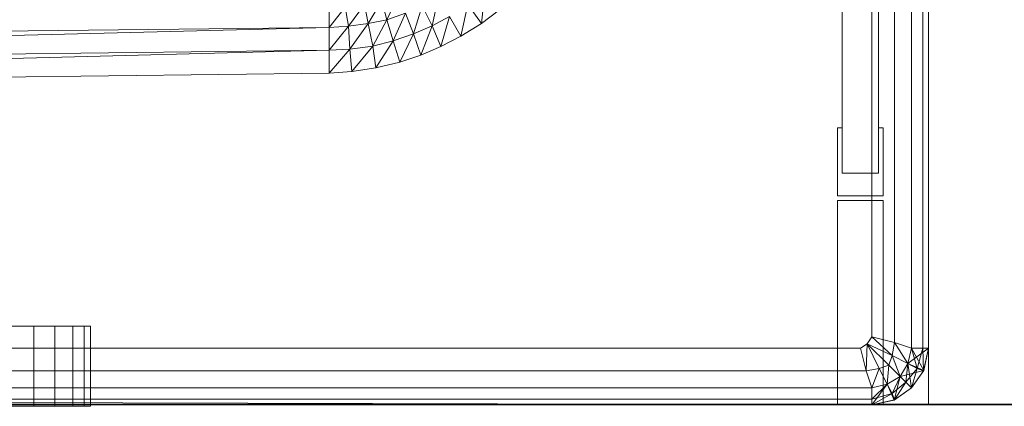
# Model space of a CAD drawing. Header units: metres. Extents: x 391.1 to 427.5, y 12.7 to 28.4.
# Tile 57 of 247: x 410.1033 to 410.2768, y 14.1804 to 14.2484. Entities that reach past the tile are written whole.
import ezdxf

# ---------------------------------------------------------------- set-up
doc = ezdxf.new("R2010")
doc.units = ezdxf.units.M
doc.layers.add('01_SUELOS', color=7, linetype='Continuous', lineweight=25, true_color=0x007f00)
for name, color, linetype, lineweight in [('02_MOBILIARIO', 7, 'Continuous', 18), ('A-DETL-____-MBND', 7, 'Continuous', 18), ('A-WALL-____-MCUT', 7, 'Continuous', 25), ('A-WALL-____-OTLN', 7, 'Continuous', 25), ('Mobiliario', 7, 'Continuous', 18)]:
    doc.layers.add(name, color=color, linetype=linetype, lineweight=lineweight)

# ---------------------------------------------------------------- blocks, each defined once
blk = doc.blocks.new('Family - LONDR55-XX_ZZ-ARQ-CAA-M3D-Londres55-151093-01_PCI_PS1')
at = {"layer": '01_SUELOS', "color": 9, "true_color": 0xaad4aa}
for p, q in [((0, 0), (26.635, 0)), ((26.635, 0), (0, 0))]:
    blk.add_line(p, q, dxfattribs=at)
blk = doc.blocks.new('Family - Mur PS-2-151177-01_PCI_PS1')
at = {"layer": 'A-DETL-____-MBND', "color": 253, "true_color": 0xaaaaaa}
for p, q in [((31.836, 1.34), (0, 1.34)), ((0, 1.34), (31.836, 1.34))]:
    blk.add_line(p, q, dxfattribs=at)
blk = doc.blocks.new('Family - Mur PS-1-153352-01_PCI_PS1')
at = {"layer": 'A-WALL-____-MCUT', "color": 253, "true_color": 0xaaaaaa}
blk.add_line((16.935, 1.34), (0, 1.34), dxfattribs=at)
at = {"layer": 'A-WALL-____-OTLN', "color": 253, "true_color": 0xaaaaaa}
blk.add_line((16.935, 1.34), (0, 1.34), dxfattribs=at)
blk = doc.blocks.new('Family - Plats de dutxa PS-1-153666-01_PCI_PS1')
at = {"layer": '02_MOBILIARIO', "color": 253, "true_color": 0xaaaaaa}
for p, q in [((0.81, 0.00026), (0.81, 0.80026)), ((0.81, 0.00026), (0.81, 0.80026)), ((0.807, 0.01026), (0.807, 0.79026)), ((0.7948, 0.04106), (0.7948, 0.76746)), ((0.8012, 0.76746), (0.8012, 0.04106)), ((0.8, 0.01226), (0.8, 0.40026)), ((0.8, 0.01226), (0.8, 0.40026)), ((0.804, 0.01126), (0.804, 0.40026)), ((0.804, 0.01126), (0.804, 0.40026)), ((0.807, 0.40026), (0.807, 0.01026)), ((0.807, 0.01026), (0.807, 0.40026)), ((0.807, 0.01026), (0.807, 0.40026)), ((0.809, 0.01026), (0.809, 0.40026)), ((0.809, 0.40026), (0.809, 0.01026)), ((0.81, 0.01026), (0.81, 0.40026)), ((0.81, 0.40026), (0.81, 0.01026)), ((0.81, 0.01026), (0.81, 0.40026)), ((0.81, 0.40026), (0.81, 0.01026)), ((0.81, 0.30026), (0.81, 0.01026)), ((0.81, 0.30026), (0.81, 0.01026)), ((0.81, 0.01026), (0.81, 0.30026)), ((0.73185, 0.07298), (0.73123, 0.0674)), ((0.73123, 0.0674), (0.73185, 0.07298)), ((0.71371, 0.07138), (0.71129, 0.0674)), ((0.71129, 0.0674), (0.71371, 0.07138)), ((0.71455, 0.06807), (0.71371, 0.07138)), ((0.71371, 0.07138), (0.71455, 0.06807)), ((0.71656, 0.0723), (0.71455, 0.06807)), ((0.71455, 0.06807), (0.71656, 0.0723)), ((0.7237, 0.07215), (0.72258, 0.06699)), ((0.72258, 0.06699), (0.7237, 0.07215)), ((0.70725, 0.07028), (0.70444, 0.06672)), ((0.70444, 0.06672), (0.70725, 0.07028)), ((0.70444, 0.06672), (0.70444, 0.07009)), ((0.70444, 0.07009), (0.70444, 0.06672)), ((0.70779, 0.06696), (0.70725, 0.07028)), ((0.70725, 0.07028), (0.70779, 0.06696)), ((0.71061, 0.07074), (0.70779, 0.06696)), ((0.70779, 0.06696), (0.71061, 0.07074)), ((0.71129, 0.0674), (0.71061, 0.07074)), ((0.71061, 0.07074), (0.71129, 0.0674)), ((0.72081, 0.0705), (0.71925, 0.06556)), ((0.71925, 0.06556), (0.72081, 0.0705)), ((0.72258, 0.06699), (0.72081, 0.0705)), ((0.72081, 0.0705), (0.72258, 0.06699)), ((0.72887, 0.07075), (0.72763, 0.06519)), ((0.72763, 0.06519), (0.72887, 0.07075)), ((0.73123, 0.0674), (0.72887, 0.07075)), ((0.72887, 0.07075), (0.73123, 0.0674)), ((0.73123, 0.0674), (0.7344, 0.06983)), ((0.7344, 0.06983), (0.73123, 0.0674)), ((0.71129, 0.0674), (0.71455, 0.06807)), ((0.71455, 0.06807), (0.71129, 0.0674)), ((0.71455, 0.06807), (0.7121, 0.06341)), ((0.7121, 0.06341), (0.71455, 0.06807)), ((0.71455, 0.06807), (0.71785, 0.06923)), ((0.71785, 0.06923), (0.71455, 0.06807)), ((0.71571, 0.06434), (0.71455, 0.06807)), ((0.71455, 0.06807), (0.71571, 0.06434)), ((0.71785, 0.06923), (0.71571, 0.06434)), ((0.71571, 0.06434), (0.71785, 0.06923)), ((0.71925, 0.06556), (0.71785, 0.06923)), ((0.71785, 0.06923), (0.71925, 0.06556)), ((0.72258, 0.06699), (0.72561, 0.06864)), ((0.72561, 0.06864), (0.72258, 0.06699)), ((0.72561, 0.06864), (0.7241, 0.06335)), ((0.7241, 0.06335), (0.72561, 0.06864)), ((0.72763, 0.06519), (0.72561, 0.06864)), ((0.72561, 0.06864), (0.72763, 0.06519)), ((0.70444, 0.06672), (0.41, 0.05931)), ((0.70444, 0.06672), (0.41, 0.06335)), ((0.41, 0.05931), (0.70444, 0.06672)), ((0.70444, 0.06672), (0.41, 0.06335)), ((0.70444, 0.06672), (0.70779, 0.06696)), ((0.70779, 0.06696), (0.70444, 0.06268)), ((0.70444, 0.06268), (0.70779, 0.06696)), ((0.70779, 0.06696), (0.70444, 0.06672)), ((0.70444, 0.06672), (0.70444, 0.06268)), ((0.70444, 0.06672), (0.70444, 0.06268)), ((0.70779, 0.06696), (0.71129, 0.0674)), ((0.71129, 0.0674), (0.70779, 0.06696)), ((0.70807, 0.06286), (0.70779, 0.06696)), ((0.70779, 0.06696), (0.70807, 0.06286)), ((0.71129, 0.0674), (0.70807, 0.06286)), ((0.70807, 0.06286), (0.71129, 0.0674)), ((0.7121, 0.06341), (0.71129, 0.0674)), ((0.71129, 0.0674), (0.7121, 0.06341)), ((0.71925, 0.06556), (0.72258, 0.06699)), ((0.72258, 0.06699), (0.71925, 0.06556)), ((0.72258, 0.06699), (0.72059, 0.06184)), ((0.72059, 0.06184), (0.72258, 0.06699)), ((0.7241, 0.06335), (0.72258, 0.06699)), ((0.72258, 0.06699), (0.7241, 0.06335)), ((0.72763, 0.06519), (0.73123, 0.0674)), ((0.73123, 0.0674), (0.72763, 0.06519)), ((0.7121, 0.06341), (0.71571, 0.06434)), ((0.71571, 0.06434), (0.7121, 0.06341)), ((0.71571, 0.06434), (0.71265, 0.05958)), ((0.71265, 0.05958), (0.71571, 0.06434)), ((0.71571, 0.06434), (0.71925, 0.06556)), ((0.71925, 0.06556), (0.71571, 0.06434)), ((0.71689, 0.06061), (0.71571, 0.06434)), ((0.71571, 0.06434), (0.71689, 0.06061)), ((0.71925, 0.06556), (0.71689, 0.06061)), ((0.71689, 0.06061), (0.71925, 0.06556)), ((0.72059, 0.06184), (0.71925, 0.06556)), ((0.71925, 0.06556), (0.72059, 0.06184)), ((0.7241, 0.06335), (0.72763, 0.06519)), ((0.72763, 0.06519), (0.7241, 0.06335)), ((0.41, 0.05931), (0.70444, 0.06268)), ((0.70444, 0.06268), (0.41, 0.05526)), ((0.41, 0.05526), (0.70444, 0.06268)), ((0.41, 0.05931), (0.70444, 0.06268)), ((0.70444, 0.06268), (0.70807, 0.06286)), ((0.70807, 0.06286), (0.70444, 0.05863)), ((0.70444, 0.05863), (0.70807, 0.06286)), ((0.70807, 0.06286), (0.70444, 0.06268)), ((0.70444, 0.05863), (0.70444, 0.06268)), ((0.70444, 0.06268), (0.70444, 0.05863)), ((0.70807, 0.06286), (0.7121, 0.06341)), ((0.7121, 0.06341), (0.70807, 0.06286)), ((0.70841, 0.05897), (0.70807, 0.06286)), ((0.70807, 0.06286), (0.70841, 0.05897)), ((0.7121, 0.06341), (0.70841, 0.05897)), ((0.70841, 0.05897), (0.7121, 0.06341)), ((0.71265, 0.05958), (0.7121, 0.06341)), ((0.7121, 0.06341), (0.71265, 0.05958)), ((0.72059, 0.06184), (0.7241, 0.06335)), ((0.7241, 0.06335), (0.72059, 0.06184)), ((0.71689, 0.06061), (0.72059, 0.06184)), ((0.72059, 0.06184), (0.71689, 0.06061)), ((0.70841, 0.05897), (0.71265, 0.05958)), ((0.71265, 0.05958), (0.70841, 0.05897)), ((0.71265, 0.05958), (0.71689, 0.06061)), ((0.71689, 0.06061), (0.71265, 0.05958)), ((0.70444, 0.05863), (0.41, 0.05526)), ((0.70444, 0.05863), (0.41, 0.05526)), ((0.70444, 0.05863), (0.70841, 0.05897)), ((0.70841, 0.05897), (0.70444, 0.05863)), ((0.794, 0.03706), (0.794, 0.04906)), ((0.794, 0.04906), (0.7948, 0.04906)), ((0.7948, 0.04906), (0.7948, 0.04106)), ((0.8012, 0.04106), (0.8012, 0.04906)), ((0.8012, 0.04906), (0.802, 0.04906)), ((0.802, 0.04906), (0.802, 0.03706)), ((0.7948, 0.04106), (0.8012, 0.04106)), ((0.8012, 0.04106), (0.7948, 0.04106)), ((0.802, 0.03706), (0.794, 0.03706)), ((0.794, 0.00026), (0.794, 0.03626)), ((0.794, 0.03626), (0.802, 0.03626)), ((0.802, 0.03626), (0.802, 0.00026)), ((0.64243, 0.0141), (0.65235, 0.0141)), ((0.65605, 0.0141), (0.64742, 0.0141)), ((0.65235, 0.0141), (0.65235, 0)), ((0.65235, 0.0141), (0.65927, 0.0141)), ((0.65605, 0.0141), (0.65605, 0)), ((0.66124, 0.0141), (0.65605, 0.0141)), ((0.65927, 0), (0.65927, 0.0141)), ((0.65927, 0.0141), (0.66236, 0.0141)), ((0.66124, 0.0141), (0.66124, 0)), ((0.66236, 0.0141), (0.66124, 0.0141)), ((0.66236, 0.0141), (0.66236, 0)), ((0.79922, 0.01098), (0.8, 0.01226)), ((0.8, 0.01226), (0.79922, 0.01098)), ((0.804, 0.01126), (0.8, 0.01226)), ((0.8, 0.01226), (0.80362, 0.00894)), ((0.80362, 0.00894), (0.8, 0.01226)), ((0.804, 0.01126), (0.8, 0.01226)), ((0.798, 0.01026), (0.79922, 0.01098)), ((0.79922, 0.01098), (0.798, 0.01026)), ((0.799, 0.00626), (0.79922, 0.01098)), ((0.79922, 0.01098), (0.799, 0.00626)), ((0.79922, 0.01098), (0.80131, 0.00664)), ((0.79922, 0.01098), (0.80131, 0.00664)), ((0.79922, 0.01098), (0.803, 0.00726)), ((0.79922, 0.01098), (0.80362, 0.00894)), ((0.803, 0.00726), (0.79922, 0.01098)), ((0.80362, 0.00894), (0.79922, 0.01098)), ((0.804, 0.01126), (0.80362, 0.00894)), ((0.80362, 0.00894), (0.804, 0.01126)), ((0.807, 0.01026), (0.804, 0.01126)), ((0.804, 0.01126), (0.80635, 0.00751)), ((0.80635, 0.00751), (0.804, 0.01126)), ((0.807, 0.01026), (0.804, 0.01126)), ((0.798, 0.01026), (0.41, 0.01026)), ((0.798, 0.01026), (0.41, 0.01026)), ((0.799, 0.00626), (0.798, 0.01026)), ((0.799, 0.00626), (0.798, 0.01026)), ((0.80362, 0.00894), (0.803, 0.00726)), ((0.803, 0.00726), (0.80362, 0.00894)), ((0.80362, 0.00894), (0.80635, 0.00751)), ((0.80362, 0.00894), (0.805, 0.00526)), ((0.805, 0.00526), (0.80362, 0.00894)), ((0.80635, 0.00751), (0.80362, 0.00894)), ((0.80635, 0.00751), (0.807, 0.01026)), ((0.807, 0.01026), (0.80635, 0.00751)), ((0.80635, 0.00751), (0.807, 0.01026)), ((0.81, 0.01026), (0.80636, 0.00752)), ((0.80636, 0.00752), (0.807, 0.01026)), ((0.80636, 0.00752), (0.81, 0.01026)), ((0.81, 0.01026), (0.807, 0.01026)), ((0.807, 0.01026), (0.80916, 0.00628)), ((0.807, 0.01026), (0.81, 0.01026)), ((0.807, 0.01026), (0.81, 0.01026)), ((0.809, 0.01026), (0.807, 0.01026)), ((0.807, 0.01026), (0.80803, 0.00665)), ((0.80803, 0.00665), (0.807, 0.01026)), ((0.809, 0.01026), (0.807, 0.01026)), ((0.809, 0.01026), (0.80803, 0.00665)), ((0.80803, 0.00665), (0.809, 0.01026)), ((0.81, 0.01026), (0.809, 0.01026)), ((0.809, 0.01026), (0.80915, 0.00625)), ((0.80915, 0.00625), (0.809, 0.01026)), ((0.81, 0.01026), (0.809, 0.01026)), ((0.81, 0.01026), (0.80915, 0.00625)), ((0.81, 0.01026), (0.80915, 0.00625)), ((0.81, 0.01026), (0.80915, 0.00625)), ((0.80915, 0.00625), (0.81, 0.01026)), ((0.81, 0.01026), (0.80916, 0.00628)), ((0.81, 0.01026), (0.80916, 0.00628)), ((0.81, 0.01026), (0.80916, 0.00628)), ((0.80916, 0.00628), (0.81, 0.01026)), ((0.80916, 0.00628), (0.81, 0.01026)), ((0.80131, 0.00664), (0.803, 0.00726)), ((0.803, 0.00726), (0.80131, 0.00664)), ((0.803, 0.00726), (0.80275, 0.00391)), ((0.80275, 0.00391), (0.803, 0.00726)), ((0.803, 0.00726), (0.805, 0.00526)), ((0.803, 0.00726), (0.805, 0.00526)), ((0.805, 0.00526), (0.80636, 0.00752)), ((0.805, 0.00526), (0.80635, 0.00751)), ((0.80635, 0.00751), (0.805, 0.00526)), ((0.805, 0.00526), (0.80635, 0.00751)), ((0.80635, 0.00751), (0.806, 0.00426)), ((0.806, 0.00426), (0.80635, 0.00751)), ((0.80916, 0.00628), (0.80635, 0.00751)), ((0.80635, 0.00751), (0.807, 0.00326)), ((0.80635, 0.00751), (0.80803, 0.00665)), ((0.80803, 0.00665), (0.80635, 0.00751)), ((0.80916, 0.00628), (0.80636, 0.00752)), ((0.80636, 0.00752), (0.80916, 0.00628)), ((0.799, 0.00626), (0.41, 0.00626)), ((0.799, 0.00626), (0.41, 0.00626)), ((0.799, 0.00626), (0.80131, 0.00664)), ((0.80131, 0.00664), (0.799, 0.00626)), ((0.8, 0.00326), (0.799, 0.00626)), ((0.8, 0.00326), (0.799, 0.00626)), ((0.8, 0.00326), (0.80131, 0.00664)), ((0.80131, 0.00664), (0.8, 0.00326)), ((0.80131, 0.00664), (0.80275, 0.00391)), ((0.80275, 0.00391), (0.80131, 0.00664)), ((0.80274, 0.0039), (0.805, 0.00526)), ((0.80275, 0.00391), (0.805, 0.00526)), ((0.80275, 0.00391), (0.805, 0.00526)), ((0.805, 0.00526), (0.80275, 0.00391)), ((0.80361, 0.00223), (0.805, 0.00526)), ((0.805, 0.00526), (0.80361, 0.00223)), ((0.805, 0.00526), (0.80398, 0.0011)), ((0.805, 0.00526), (0.80398, 0.0011)), ((0.80398, 0.0011), (0.805, 0.00526)), ((0.80916, 0.00628), (0.805, 0.00526)), ((0.805, 0.00526), (0.80916, 0.00628)), ((0.805, 0.00526), (0.807, 0.00326)), ((0.807, 0.00326), (0.805, 0.00526)), ((0.805, 0.00526), (0.806, 0.00426)), ((0.805, 0.00526), (0.807, 0.00326)), ((0.805, 0.00526), (0.806, 0.00426)), ((0.80803, 0.00665), (0.806, 0.00426)), ((0.806, 0.00426), (0.80803, 0.00665)), ((0.80803, 0.00665), (0.807, 0.00326)), ((0.807, 0.00326), (0.80803, 0.00665)), ((0.80916, 0.00628), (0.807, 0.00326)), ((0.80916, 0.00628), (0.807, 0.00326)), ((0.807, 0.00326), (0.80916, 0.00628)), ((0.80915, 0.00625), (0.807, 0.00326)), ((0.80915, 0.00625), (0.807, 0.00326)), ((0.80915, 0.00625), (0.807, 0.00326)), ((0.807, 0.00326), (0.80915, 0.00625)), ((0.807, 0.00326), (0.80915, 0.00625)), ((0.80803, 0.00665), (0.80915, 0.00625)), ((0.80915, 0.00625), (0.80803, 0.00665)), ((0.80915, 0.00625), (0.80916, 0.00628)), ((0.80915, 0.00625), (0.80916, 0.00628)), ((0.80916, 0.00628), (0.80915, 0.00625)), ((0.8, 0.00326), (0.80275, 0.00391)), ((0.80275, 0.00391), (0.8, 0.00026)), ((0.8, 0.00126), (0.80275, 0.00391)), ((0.80275, 0.00391), (0.8, 0.00326)), ((0.80275, 0.00391), (0.8, 0.00126)), ((0.8, 0.00326), (0.80275, 0.00391)), ((0.80274, 0.0039), (0.8, 0.00026)), ((0.8, 0.00026), (0.80274, 0.0039)), ((0.8, 0.00326), (0.80274, 0.0039)), ((0.80274, 0.0039), (0.80398, 0.0011)), ((0.80398, 0.0011), (0.80274, 0.0039)), ((0.80275, 0.00391), (0.80398, 0.0011)), ((0.80275, 0.00391), (0.80361, 0.00223)), ((0.80361, 0.00223), (0.80275, 0.00391)), ((0.806, 0.00426), (0.80361, 0.00223)), ((0.80361, 0.00223), (0.806, 0.00426)), ((0.804, 0.00111), (0.806, 0.00426)), ((0.806, 0.00426), (0.804, 0.00111)), ((0.806, 0.00426), (0.807, 0.00326)), ((0.806, 0.00426), (0.807, 0.00326)), ((0.8, 0.00326), (0.41, 0.00326)), ((0.8, 0.00326), (0.41, 0.00326)), ((0.8, 0.00326), (0.41, 0.00326)), ((0.51, 0.00326), (0.8, 0.00326)), ((0.8, 0.00326), (0.8, 0.00026)), ((0.8, 0.00026), (0.8, 0.00326)), ((0.8, 0.00126), (0.8, 0.00326)), ((0.8, 0.00026), (0.8, 0.00326)), ((0.8, 0.00326), (0.8, 0.00126)), ((0.8, 0.00026), (0.80361, 0.00223)), ((0.80361, 0.00223), (0.8, 0.00126)), ((0.80361, 0.00223), (0.8, 0.00026)), ((0.8, 0.00126), (0.80361, 0.00223)), ((0.80361, 0.00223), (0.804, 0.00111)), ((0.804, 0.00111), (0.80361, 0.00223)), ((0.807, 0.00326), (0.80398, 0.0011)), ((0.807, 0.00326), (0.80398, 0.0011)), ((0.80398, 0.0011), (0.807, 0.00326)), ((0.807, 0.00326), (0.80398, 0.0011)), ((0.80398, 0.0011), (0.807, 0.00326)), ((0.807, 0.00326), (0.804, 0.00111)), ((0.807, 0.00326), (0.804, 0.00111)), ((0.804, 0.00111), (0.807, 0.00326)), ((0.01, 0.00026), (0.81, 0.00026)), ((0.01, 0.00026), (0.81, 0.00026)), ((0.8, 0.00026), (0.41, 0.00126)), ((0.8, 0.00026), (0.41, 0.00126)), ((0.41, 0.00126), (0.8, 0.00026)), ((0.8, 0.00126), (0.41, 0.00126)), ((0.41, 0.00126), (0.8, 0.00026)), ((0.8, 0.00126), (0.41, 0.00126)), ((0.8, 0.00026), (0.41, 0.00026)), ((0.41, 0.00026), (0.8, 0.00026)), ((0.8, 0.00026), (0.51, 0.00026)), ((0.8, 0.00026), (0.51, 0.00026)), ((0.64243, 0), (0.65235, 0)), ((0.65605, 0), (0.64742, 0)), ((0.65235, 0), (0.65927, 0)), ((0.66124, 0), (0.65605, 0)), ((0.65927, 0), (0.66236, 0)), ((0.66236, 0), (0.66124, 0)), ((0.802, 0.00026), (0.794, 0.00026)), ((0.8, 0.00026), (0.8, 0.00126)), ((0.8, 0.00126), (0.8, 0.00026)), ((0.804, 0.00111), (0.8, 0.00026)), ((0.8, 0.00026), (0.804, 0.00111)), ((0.804, 0.00111), (0.8, 0.00026)), ((0.804, 0.00111), (0.8, 0.00026)), ((0.8, 0.00026), (0.804, 0.00111)), ((0.80398, 0.0011), (0.8, 0.00026)), ((0.80398, 0.0011), (0.8, 0.00026)), ((0.80398, 0.0011), (0.8, 0.00026)), ((0.8, 0.00026), (0.80398, 0.0011)), ((0.80398, 0.0011), (0.804, 0.00111)), ((0.804, 0.00111), (0.80398, 0.0011)), ((0.80398, 0.0011), (0.804, 0.00111))]:
    blk.add_line(p, q, dxfattribs=at)
at = {"layer": 'Mobiliario', "color": 253, "true_color": 0xaaaaaa}
for p, q in [((0.7948, 0.76746), (0.7948, 0.04106)), ((0.8012, 0.04106), (0.8012, 0.76746)), ((0.794, 0.04906), (0.794, 0.03706)), ((0.7948, 0.04906), (0.794, 0.04906)), ((0.7948, 0.04106), (0.7948, 0.04906)), ((0.802, 0.04906), (0.8012, 0.04906)), ((0.8012, 0.04906), (0.8012, 0.04106)), ((0.802, 0.03706), (0.802, 0.04906)), ((0.8012, 0.04106), (0.7948, 0.04106)), ((0.7948, 0.04106), (0.8012, 0.04106)), ((0.794, 0.03706), (0.802, 0.03706)), ((0.794, 0.03626), (0.794, 0.00026)), ((0.802, 0.03626), (0.794, 0.03626)), ((0.802, 0.00026), (0.802, 0.03626)), ((0.794, 0.00026), (0.802, 0.00026))]:
    blk.add_line(p, q, dxfattribs=at)
blk = doc.blocks.new('LONDR55-XX_ZZ-ARQ-CAA-M3D-Londres55_ifc-1-01_PCI_PS1')
at = {"layer": '01_SUELOS', "color": 253, "lineweight": 18, "true_color": 0xaaaaaa}
blk.add_blockref('Family - LONDR55-XX_ZZ-ARQ-CAA-M3D-Londres55-151093-01_PCI_PS1', (392.09643, 14.18066), dxfattribs=at)
at = {"layer": '02_MOBILIARIO', "color": 253, "lineweight": 18, "true_color": 0xaaaaaa}
blk.add_blockref('Family - Plats de dutxa PS-1-153666-01_PCI_PS1', (409.45344, 14.18035), dxfattribs=at)
at = {"layer": 'A-WALL-____-OTLN', "color": 253, "lineweight": 18, "true_color": 0xaaaaaa}
for name, p in [('Family - Mur PS-2-151177-01_PCI_PS1', (392.09971, 12.84061)), ('Family - Mur PS-1-153352-01_PCI_PS1', (400.75645, 12.84061))]:
    blk.add_blockref(name, p, dxfattribs=at)

msp = doc.modelspace()

# ---------------------------------------------------------------- block references
at = {"lineweight": 5}
msp.add_blockref('LONDR55-XX_ZZ-ARQ-CAA-M3D-Londres55_ifc-1-01_PCI_PS1', (0, 0), dxfattribs=at)

doc.saveas('drawing.dxf')
